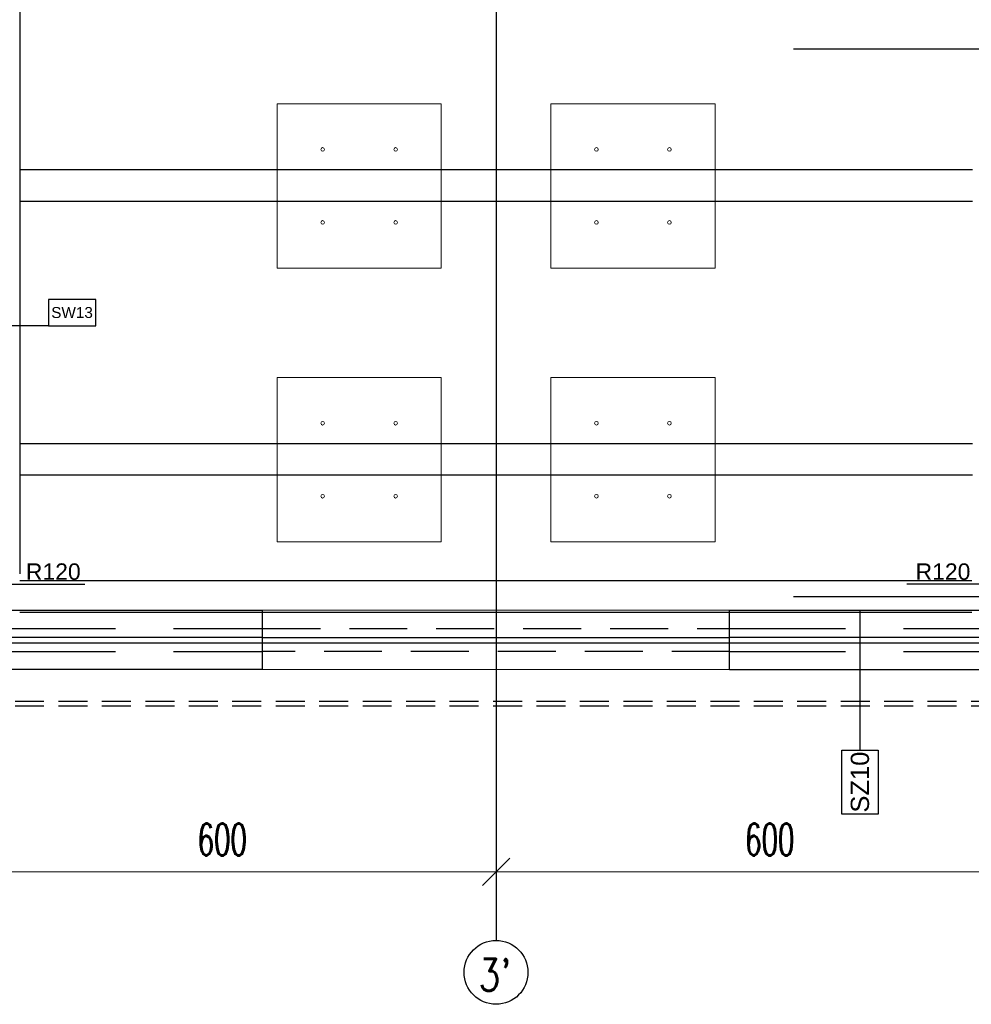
# Model space of a CAD drawing. Header units: centimetres. Extents: x -228435 to 46820, y -89367 to 152985.
# Tile 43 of 256: x -21760 to -11332, y 533 to 11321. Entities that reach past the tile are written whole.
import ezdxf

# ---------------------------------------------------------------- set-up
doc = ezdxf.new("R2010")
doc.units = ezdxf.units.CM
doc.header["$LTSCALE"] = 50
doc.header["$PDMODE"] = 35
doc.header["$PDSIZE"] = 0.1
for name, pattern in [('Kondygnacja  -0_5$0$HIDDEN', [9.525, 6.35, -3.175]), ('Kondygnacja  -0_5$0$HIDDEN2', [4.7625, 3.175, -1.5875]), ('Osie rzutów$0$DASHDOT2', [12.7, 6.35, -3.175, 0, -3.175]), ('SU Lampy kwadratowe  -1$0$HIDDENX2', [19.05, 12.7, -6.35])]:
    doc.linetypes.add(name, pattern=pattern)
doc.layers.get('0').update_dxf_attribs({"color": 8})
doc.layers.get('DEFPOINTS').update_dxf_attribs({"color": 8})
for name, color, linetype in [('Kondygnacja  -0_5$0$ARCH_ELEMENTY_POWYŻEJ RZUTU', 8, 'Kondygnacja  -0_5$0$HIDDEN2'), ('Kondygnacja  -0_5$0$ARCH_INFO_ODPORNOŚĆ OGNIOWA', 8, 'Continuous'), ('Kondygnacja  -0_5$0$ARCH_INFO_OPISY_PRZEGRODY', 8, 'Continuous'), ('Kondygnacja  -0_5$0$ARCH_INFO_OPISY_PRZEGRODY_IST', 8, 'Continuous'), ('Kondygnacja  -0_5$0$ARCH_KONSTR_POWYŻEJ RZUTU', 8, 'Kondygnacja  -0_5$0$HIDDEN'), ('Kondygnacja  -0_5$0$ARCH_KONSTR_POWYŻEJ RZUTU_IST', 8, 'Kondygnacja  -0_5$0$HIDDEN2'), ('Kondygnacja  -0_5$0$ARCH_NIEWIDOK_IST', 8, 'Kondygnacja  -0_5$0$HIDDEN'), ('Kondygnacja  -0_5$0$ARCH_SZKŁO', 8, 'Continuous'), ('Kondygnacja  -0_5$0$ARCH_WIDOK_IST', 8, 'Continuous'), ('Kondygnacja  -0_5$0$ARCH_ŚLUSARKA_OKNA_IST', 8, 'Continuous'), ('Osie rzutów$0$ARCH_INFO_OSIE_IST', 8, 'Osie rzutów$0$DASHDOT2'), ('Osie rzutów$0$ARCH_INFO_OSIE_OPISY_IST', 8, 'Continuous')]:
    doc.layers.add(name, color=color, linetype=linetype)
for name, color, linetype, lineweight in [('Kondygnacja  -0_5$0$ARCH_WIDOK', 8, 'Continuous', 13), ('Osie rzutów$0$ARCH_INFO_WYMIARY', 8, 'Continuous', 9), ('SU Lampy kwadratowe  -05$0$ARCH_SUFITY_PODWIESZANE', 8, 'Continuous', 9), ('SU Lampy kwadratowe  -1$0$ARCH_SUFITY_PODWIESZANE', 8, 'SU Lampy kwadratowe  -1$0$HIDDENX2', 9)]:
    doc.layers.add(name, color=color, linetype=linetype, lineweight=lineweight)
doc.styles.add('Kondygnacja  -0_5$0$Arial', font='ARIAL.TTF')
doc.styles.add('Kondygnacja  -0_5$0$Standard', font='txt')
doc.styles.add('Osie rzutów$0$ROMANS-250-CM', font='romans.shx', dxfattribs={"width": 0.8, "height": 50})
doc.styles.add('Osie rzutów$0$wymiary_cuprum', font='Romans.shx', dxfattribs={"width": 0.6})
doc.dimstyles.new('Kondygnacja  -0_5$0$ISO-25', dxfattribs={"dimtxt": 2.5, "dimasz": 2.5, "dimexe": 1.25, "dimexo": 0.625, "dimtad": 1, "dimtxsty": 'Kondygnacja  -0_5$0$Standard', "dimcen": 2.5, "dimadec": 0, "dimazin": 0, "dimtfac": 1, "dimtmove": 0, "dimatfit": 3, "dimfxl": 1, "dimarcsym": 0})
doc.dimstyles.new('Osie rzutów$0$ARCH_ CT', dxfattribs={"dimtxt": 20, "dimasz": 20, "dimexe": 12, "dimexo": 20, "dimgap": 5, "dimtad": 1, "dimdec": 1, "dimrnd": 0.5, "dimzin": 9, "dimdsep": 46, "dimtxsty": 'Osie rzutów$0$wymiary_cuprum', "dimblk": 'Osie rzutów$0$_Oblique', "dimcen": 8, "dimdle": 12, "dimclrd": 256, "dimclre": 256, "dimclrt": 55, "dimadec": 1, "dimazin": 0, "dimtfac": 1, "dimtdec": 1, "dimtmove": 1, "dimatfit": 2, "dimldrblk": 'Osie rzutów$0$_Dot', "dimfxl": 50, "dimtolj": 1, "dimtzin": 0, "dimlwd": -1, "dimlwe": -1, "dimarcsym": 0})

# ---------------------------------------------------------------- blocks, each defined once
blk = doc.blocks.new('Osie rzutów$0$_Oblique')
at = {"color": 0, "linetype": 'ByBlock', "lineweight": -2}
blk.add_line((-0.5, -0.5), (0.5, 0.5), dxfattribs=at)
blk = doc.blocks.new('*D277')
at = {"layer": 'DEFPOINTS', "color": 0}
for p in [(10460, 4732.2), (11060, 4732.2), (11060, 4698.3)]:
    blk.add_point(p, dxfattribs=at)
at = {"layer": 'Osie rzutów$0$ARCH_INFO_WYMIARY'}
for p, q in [((10460, 4717.2), (10460, 4690.3)), ((11060, 4717.2), (11060, 4690.3)), ((10452, 4698.3), (11068, 4698.3))]:
    blk.add_line(p, q, dxfattribs=at)
at = {"layer": 'Osie rzutów$0$ARCH_INFO_WYMIARY', "xscale": 30, "yscale": 30, "zscale": 30, "rotation": 180}
blk.add_blockref('Osie rzutów$0$_Oblique', (10460, 4698.3), dxfattribs=at)
at = {"layer": 'Osie rzutów$0$ARCH_INFO_WYMIARY', "xscale": 30, "yscale": 30, "zscale": 30}
blk.add_blockref('Osie rzutów$0$_Oblique', (11060, 4698.3), dxfattribs=at)
at = {"layer": 'Osie rzutów$0$ARCH_INFO_WYMIARY', "color": 55, "insert": (10760, 4733.8), "char_height": 35, "attachment_point": 5, "style": 'Osie rzutów$0$wymiary_cuprum'}
blk.add_mtext('\\A1;600', dxfattribs=at)
blk = doc.blocks.new('Osie rzutów$0$_Dot')
at = {"color": 0, "linetype": 'ByBlock', "lineweight": -2}
blk.add_line((-0.5, 0), (-1, 0), dxfattribs=at)
at = {"color": 0, "linetype": 'ByBlock', "const_width": 0.5}
blk.add_lwpolyline([(-0.25, 0, 1), (0.25, 0, 1)], format="xyb", close=True, dxfattribs=at)
blk = doc.blocks.new('*D278')
at = {"layer": 'DEFPOINTS', "color": 0}
for p in [(9860, 4732.2), (10460, 4732.2), (10460, 4698.3)]:
    blk.add_point(p, dxfattribs=at)
at = {"layer": 'Osie rzutów$0$ARCH_INFO_WYMIARY'}
for p, q in [((9860, 4717.2), (9860, 4690.3)), ((10460, 4717.2), (10460, 4690.3)), ((9852, 4698.3), (10468, 4698.3))]:
    blk.add_line(p, q, dxfattribs=at)
at = {"layer": 'Osie rzutów$0$ARCH_INFO_WYMIARY', "xscale": 30, "yscale": 30, "zscale": 30, "rotation": 180}
blk.add_blockref('Osie rzutów$0$_Oblique', (9860, 4698.3), dxfattribs=at)
at = {"layer": 'Osie rzutów$0$ARCH_INFO_WYMIARY', "xscale": 30, "yscale": 30, "zscale": 30}
blk.add_blockref('Osie rzutów$0$_Oblique', (10460, 4698.3), dxfattribs=at)
at = {"layer": 'Osie rzutów$0$ARCH_INFO_WYMIARY', "color": 55, "insert": (10160, 4733.8), "char_height": 35, "attachment_point": 5, "style": 'Osie rzutów$0$wymiary_cuprum'}
blk.add_mtext('\\A1;600', dxfattribs=at)
blk = doc.blocks.new('SU Lampy kwadratowe  -05')
at = {"layer": 'SU Lampy kwadratowe  -05$0$ARCH_SUFITY_PODWIESZANE'}
for points in [[(10220, 5540), (10400, 5540), (10400, 5360), (10220, 5360)], [(10520, 5540), (10700, 5540), (10700, 5360), (10520, 5360)], [(10220, 5240), (10400, 5240), (10400, 5060), (10220, 5060)], [(10520, 5240), (10700, 5240), (10700, 5060), (10520, 5060)]]:
    blk.add_lwpolyline(points, close=True, dxfattribs=at)
for centre in [(10270, 5490), (10350, 5490), (10570, 5490), (10650, 5490), (10270, 5410), (10350, 5410), (10570, 5410), (10650, 5410), (10270, 5190), (10350, 5190), (10570, 5190), (10650, 5190), (10270, 5110), (10350, 5110), (10570, 5110), (10650, 5110)]:
    blk.add_circle(centre, 2, dxfattribs=at)
at = {"layer": 'SU Lampy kwadratowe  -1$0$ARCH_SUFITY_PODWIESZANE', "ltscale": 2.5}
blk.add_lwpolyline([(10520, 5240), (10700, 5240), (10700, 5060), (10520, 5060)], close=True, dxfattribs=at)
blk = doc.blocks.new('Kondygnacja  -0_5$0$_Dot')
at = {"color": 0, "linetype": 'ByBlock', "lineweight": -2}
blk.add_line((-0.5, 0), (-1, 0), dxfattribs=at)
at = {"color": 0, "linetype": 'ByBlock', "const_width": 0.5}
blk.add_lwpolyline([(-0.25, 0, 1), (0.25, 0, 1)], format="xyb", close=True, dxfattribs=at)
blk = doc.blocks.new('Kondygnacja  -0_5$0$konstrukcja istniejąca -0.5')
at = {"layer": 'Kondygnacja  -0_5$0$ARCH_KONSTR_POWYŻEJ RZUTU_IST', "ltscale": 10}
for p, q in [((9938, 5017.5), (10981.5, 5017.5)), ((10981.5, 4982.5), (9938, 4982.5))]:
    blk.add_line(p, q, dxfattribs=at)
for points in [[(9938, 6175), (9938, 5025)], [(9938, 5467.9), (10982, 5467.9)], [(10982, 5432.9), (9938, 5432.9)], [(9938, 5167.9), (10982, 5167.9)], [(10982, 5132.9), (9938, 5132.9)]]:
    blk.add_lwpolyline(points, dxfattribs=at)
blk = doc.blocks.new('Osie rzutów')
at = {"layer": 'Osie rzutów$0$ARCH_INFO_OSIE_IST', "ltscale": 10}
for p, q in [((10460, 12510), (10460, 4623.26)), ((4436.04, 5600), (15156.54, 5600)), ((4436.04, 5000), (15156.54, 5000))]:
    blk.add_line(p, q, dxfattribs=at)
at = {"layer": 'Osie rzutów$0$ARCH_INFO_OSIE_OPISY_IST'}
blk.add_circle((10460, 4588.26), 35, dxfattribs=at)
at = {"layer": 'Osie rzutów$0$ARCH_INFO_OSIE_OPISY_IST', "style": 'Osie rzutów$0$ROMANS-250-CM', "width": 0.8}
blk.add_text("3'", height=35, dxfattribs=at).set_placement((10440.67, 4568.06))
at = {"layer": 'Osie rzutów$0$ARCH_INFO_WYMIARY'}
for base, p1, p2, picture, middle in [((10460, 4698.26), (9860, 4732.19), (10460, 4732.19), '*D278', (10160, 4733.76)), ((11060, 4698.26), (10460, 4732.19), (11060, 4732.19), '*D277', (10760, 4733.76))]:
    dim = blk.add_linear_dim(base=base, p1=p1, p2=p2, dimstyle='Osie rzutów$0$ARCH_ CT', override={"dimtxt": 35, "dimasz": 30, "dimexe": 8, "dimexo": 15, "dimgap": 18, "dimdle": 8}, dxfattribs=at)
    dim.commit()
    dim.dimension.update_dxf_attribs({"geometry": picture, "text_midpoint": middle})

msp = doc.modelspace()

# ---------------------------------------------------------------- linework, layer by layer
at = {"layer": 'Kondygnacja  -0_5$0$ARCH_ELEMENTY_POWYŻEJ RZUTU', "ltscale": 4}
for p, q in [((-19100, 4650), (-13980, 4650)), ((-13980, 4400), (-19100, 4400))]:
    msp.add_line(p, q, dxfattribs=at)
at = {"layer": 'Kondygnacja  -0_5$0$ARCH_INFO_OPISY_PRZEGRODY'}
msp.add_lwpolyline([(-21446.08, 7967.773), (-20926.08, 7967.773), (-20926.08, 8255.773), (-21446.08, 8255.773), (-21446.08, 7967.773)], close=True, dxfattribs=at)
msp.add_lwpolyline([(-21446.08, 7967.773), (-22112.444, 7967.773)], dxfattribs=at)
at = {"layer": 'Kondygnacja  -0_5$0$ARCH_INFO_OPISY_PRZEGRODY_IST'}
msp.add_lwpolyline([(-12551.348, 3317.07), (-12351.348, 3317.07), (-12351.348, 2617.07), (-12751.348, 2617.07), (-12751.348, 3317.07), (-12551.348, 3317.07), (-12551.348, 4850)], dxfattribs=at)
at = {"layer": 'Kondygnacja  -0_5$0$ARCH_NIEWIDOK_IST', "ltscale": 4}
for p, q in [((-21980, 4650), (-19100, 4650)), ((-13980, 4650), (-7150, 4650)), ((-21980, 4400), (-19100, 4400)), ((-13980, 4400), (-7150, 4400))]:
    msp.add_line(p, q, dxfattribs=at)
at = {"layer": 'Kondygnacja  -0_5$0$ARCH_NIEWIDOK_IST'}
for points in [[(-10540, 3800.015), (-22700, 3799.984), (-23700, 2799.984), (-24700, 3799.984), (-24700, 4349.984)], [(-10540, 3850), (-22720.711, 3849.984), (-23700, 2870.695), (-24650, 3820.695), (-24650, 4349.984)]]:
    msp.add_lwpolyline(points, dxfattribs=at)
at = {"layer": 'Kondygnacja  -0_5$0$ARCH_SZKŁO'}
for p, q in [((-19100, 4550), (-13980, 4550)), ((-13980, 4490), (-19100, 4490))]:
    msp.add_line(p, q, dxfattribs=at)
at = {"layer": 'Kondygnacja  -0_5$0$ARCH_WIDOK', "ltscale": 4}
msp.add_line((-19100, 4850), (-13980, 4850), dxfattribs=at)
at = {"layer": 'Kondygnacja  -0_5$0$ARCH_WIDOK'}
msp.add_line((-13980, 4200), (-19100, 4200), dxfattribs=at)
at = {"layer": 'Kondygnacja  -0_5$0$ARCH_WIDOK_IST'}
for p, q in [((-21930, 4850), (-19100, 4850)), ((-19100, 4200), (-19100, 4850)), ((-13980, 4200), (-13980, 4850)), ((-13980, 4850), (-7100, 4850)), ((-19100, 4200), (-21980, 4200)), ((-13980, 4200), (-7100, 4200))]:
    msp.add_line(p, q, dxfattribs=at)
at = {"layer": 'Kondygnacja  -0_5$0$ARCH_ŚLUSARKA_OKNA_IST'}
for p, q in [((-19100, 4550), (-21980, 4550)), ((-7150, 4550), (-13980, 4550)), ((-19100, 4490), (-21980, 4490)), ((-7150, 4490), (-13980, 4490))]:
    msp.add_line(p, q, dxfattribs=at)

# ---------------------------------------------------------------- block references
at = {"layer": 'Kondygnacja  -0_5$0$ARCH_KONSTR_POWYŻEJ RZUTU', "xscale": 10, "yscale": 10, "zscale": 10}
msp.add_blockref('Kondygnacja  -0_5$0$konstrukcja istniejąca -0.5', (-121140, -45000), dxfattribs=at)
at = {"layer": 'Osie rzutów$0$ARCH_INFO_OSIE_OPISY_IST', "xscale": 10, "yscale": 10, "zscale": 10}
msp.add_blockref('Osie rzutów', (-121140, -45000), dxfattribs=at)
at = {"layer": 'SU Lampy kwadratowe  -05$0$ARCH_SUFITY_PODWIESZANE', "xscale": 10, "yscale": 10, "zscale": 10}
msp.add_blockref('SU Lampy kwadratowe  -05', (-121140, -45000), dxfattribs=at)

# ---------------------------------------------------------------- texts
at = {"layer": 'Kondygnacja  -0_5$0$ARCH_INFO_ODPORNOŚĆ OGNIOWA', "char_height": 180, "width": 533.32525, "attachment_point": 5, "style": 'Kondygnacja  -0_5$0$Arial'}
for insert in [(-21391.937, 5422.483), (-11642.067, 5422.483)]:
    msp.add_mtext('\\PR120', dxfattribs=dict(at, insert=insert))
at = {"layer": 'Kondygnacja  -0_5$0$ARCH_INFO_OPISY_PRZEGRODY', "insert": (-21186.08, 8111.773), "char_height": 120, "width": 520, "attachment_point": 5, "style": 'Kondygnacja  -0_5$0$Arial'}
msp.add_mtext('SW13', dxfattribs=at)
at = {"layer": 'Kondygnacja  -0_5$0$ARCH_INFO_OPISY_PRZEGRODY_IST', "insert": (-12551.348, 2967.07), "char_height": 200, "width": 700, "attachment_point": 5, "rotation": 90, "style": 'Kondygnacja  -0_5$0$Arial'}
msp.add_mtext('SZ10', dxfattribs=at)

# ---------------------------------------------------------------- leaders
at = {"layer": 'Kondygnacja  -0_5$0$ARCH_INFO_ODPORNOŚĆ OGNIOWA'}
for points in [[(-22162.071, 5136.096), (-21789.581, 5136.096), (-21046.102, 5136.096)], [(-10923.742, 5136.096), (-11296.232, 5136.096), (-12039.711, 5136.096)]]:
    msp.add_leader(points, dimstyle='Kondygnacja  -0_5$0$ISO-25', override={"dimscale": 5, "dimasz": 2, "dimtad": 0, "dimldrblk": 'Kondygnacja  -0_5$0$_Dot'}, dxfattribs=at)

doc.saveas('drawing.dxf')
